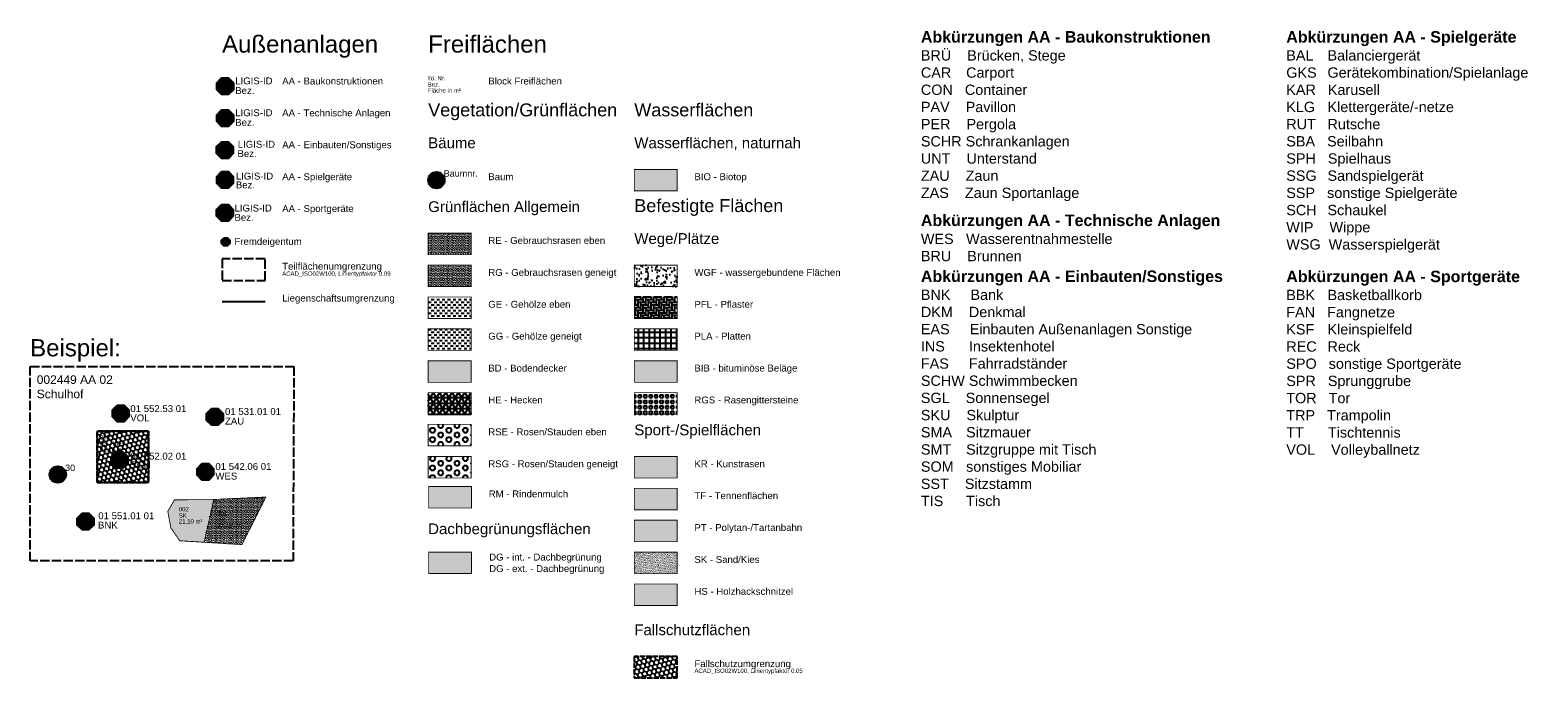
# Model space of a CAD drawing. Extents: x -24 to 152, y -35 to 40.
import ezdxf

# ---------------------------------------------------------------- set-up
doc = ezdxf.new("R2010")
doc.units = 0
doc.linetypes.add('ACAD_ISO02W100', pattern=[15, 12, -3])
doc.layers.get('0').update_dxf_attribs({"linetype": 'CONTINUOUS'})
for name, color, linetype in [('F_BAUKONSTRUKTION', 7, 'CONTINUOUS'), ('F_BAUM', 7, 'CONTINUOUS'), ('F_BIOTOP', 113, 'CONTINUOUS'), ('F_BODENDECKER', 93, 'CONTINUOUS'), ('F_DACHBEGRUENUNG', 75, 'CONTINUOUS'), ('F_EINBAUTEN_SONSTIGES', 7, 'CONTINUOUS'), ('F_FALLSCHUTZUMGRENZUNG', 163, 'ACAD_ISO02W100'), ('F_FREMDEIGENTUM', 7, 'CONTINUOUS'), ('F_GEBRAUCHSRASEN_EBEN', 82, 'CONTINUOUS'), ('F_GEBRAUCHSRASEN_GENEIGT', 84, 'CONTINUOUS'), ('F_GEHOELZE_EBEN', 76, 'CONTINUOUS'), ('F_GEHOELZE_GENEIGT', 78, 'CONTINUOUS'), ('F_HECKEN', 112, 'CONTINUOUS'), ('F_HOLZHACKSCHNITZEL', 31, 'CONTINUOUS'), ('F_KUNSTRASEN', 91, 'CONTINUOUS'), ('F_LAYOUT_LEGENDE', 7, 'CONTINUOUS'), ('F_POLYTAN_TARTANBAHN', 12, 'CONTINUOUS'), ('F_ROSEN_STAUDEN_EBEN', 11, 'CONTINUOUS'), ('F_ROSEN_STAUDEN_GENEIGT', 13, 'CONTINUOUS'), ('F_SAND_KIES', 41, 'CONTINUOUS'), ('F_SPIELGERAETE', 7, 'CONTINUOUS'), ('F_SPORTGERAETE', 7, 'CONTINUOUS'), ('F_TECHNISCHE ANLAGEN', 7, 'CONTINUOUS'), ('F_TENNENFLAECHEN', 153, 'CONTINUOUS'), ('F_UMGRENZLIEG', 4, 'CONTINUOUS'), ('F_UMGRENZTEILFL', 160, 'ACAD_ISO02W100'), ('F_WASSERGEBUNDENE FLAECHEN', 32, 'CONTINUOUS')]:
    doc.layers.add(name, color=color, linetype=linetype)
for name, color, linetype, true_color in [('F_BITUMINOESE BELAEGE', 7, 'CONTINUOUS', 0xc7c8ca), ('F_PFLASTER', 7, 'CONTINUOUS', 0x636466), ('F_PLATTEN', 7, 'CONTINUOUS', 0x939598), ('F_RASENGITTERSTEINE', 7, 'CONTINUOUS', 0x636466)]:
    doc.layers.add(name, color=color, linetype=linetype, true_color=true_color)
doc.layers.add('F_RINDENMULCH', color=33, linetype='CONTINUOUS', plot=False)
doc.styles.add('ARIAL', font='arial.ttf')

# ---------------------------------------------------------------- blocks, each defined once
blk = doc.blocks.new('Teilfläche')
at = {"linetype": 'Continuous', "style": 'ARIAL'}
for tag, p in [('LIGIS-ID', (0.789, 0.129)), ('BEZEICHNUNG', (0.789, -0.705))]:
    blk.add_attdef(tag, p, '', height=0.5, dxfattribs=at)
blk = doc.blocks.new('Baum')
h = blk.add_hatch(color=93)
h.dxf.hatch_style = 1
h.paths.add_polyline_path([(0.96, 0, 1), (-0.96, 0, 1)])
blk.add_circle((0, 0), 0.957)
for centre, radius, start, end in [((-0.88, 0.11), 0.0706, 56.0302, 155.3604), ((1.14, -9.81), 9.9, 97.867, 102.1667), ((-0.15, 1.06), 1.13, 226.5228, 255.4875), ((-0.91, 1.05), 0.695, 271.5468, 303.7319), ((-0.74, -0.12), 0.623, 21.0149, 97.3383), ((-0.16, 0.72), 0.4, 170.9946, 224.9176), ((-0.16, 1.12), 0.352, 226.1801, 265.2925), ((1.08, 1.56), 1.84, 222.3651, 229.57), ((1.66, 1.89), 2.16, 206.6307, 216.889), ((-0.23, 0.08), 0.0797, 277.867, 21.0149), ((-0.11, 0.17), 0.0152, 229.57, 347.8582), ((0.64, 0.41), 0.732, 132.7676, 199.7333), ((0.6, -0.12), 0.852, 88.7679, 143.7784), ((-0.6, 0.27), 0.515, 347.8582, 4.3172), ((0.13, 0.23), 0.195, 199.7333, 272.034), ((-0.28, 0.82), 0.307, 357.4261, 26.2421), ((-0.26, 0.9), 0.495, 321.727, 3.6189), ((0.1, 1.22), 1.18, 272.034, 312.1601), ((0.5, 1.07), 0.435, 242.2477, 294.4501), ((0.39, -0.01), 0.0414, 151.0934, 192.9033), ((0.49, -0.07), 0.166, 117.0334, 151.0934), ((0.17, 0.58), 0.588, 307.4567, 0.629), ((0.63, 0.32), 0.387, 277.607, 325.6734), ((0.33, 0.8), 0.604, 306.5829, 326.4187), ((-0.51, -0.38), 0.347, 116.0492, 190.1245), ((0.24, -2.3), 2.11, 107.6383, 120.5137), ((-0.34, -0.82), 0.386, 116.1092, 156.8065), ((0.06, -0.68), 0.6, 108.561, 191.7048), ((-0.88, -0.14), 0.814, 300.443, 359.5784), ((-1.04, -6.51), 6.52, 81.9643, 83.9032), ((0.18, -0.78), 0.43, 154.6247, 199.9055), ((0.11, -0.92), 0.303, 128.4197, 182.9248), ((-0.21, -0.03), 0.0971, 292.7, 339.1506), ((-0.13, -0.06), 0.0155, 339.1506, 81.9643), ((-0.11, -0.14), 0.0441, 359.5784, 127.7509), ((0.92, -0.62), 1, 159.1184, 199.525), ((0.15, -0.32), 0.228, 138.343, 166.9197), ((1.39, 0.36), 1.7, 210.9277, 228.843), ((-0.01, -0.2), 0.0312, 315.2297, 113.3199), ((-0.02, -0.17), 0, 0, 96.6859), ((0.14, -0.32), 0.167, 84.7625, 159.1184), ((-0.02, -0.55), 0.412, 54.9288, 71.9339), ((0.12, -0.49), 0.339, 53.8012, 84.268), ((-0.37, -0.66), 0.741, 341.4232, 37.2077), ((0.33, -0.12), 0.0517, 94.0767, 207.2236), ((1.33, 0.4), 1.18, 207.2236, 239.6048), ((0.5, -2.59), 2.53, 79.7574, 94.0767), ((1.25, -0.09), 0.982, 203.3845, 224.7323), ((0.41, -0.01), 0.0626, 192.9033, 239.4011), ((0.5, -3.24), 2.88, 82.5708, 91.541)]:
    blk.add_arc(centre, radius, start, end)
at = {"style": 'ARIAL'}
blk.add_attdef('PLAKETTENNUMMER', (0.85, 0.41), '', height=0.75, dxfattribs=at)
blk = doc.blocks.new('Freiflächen')
at = {"color": 0, "linetype": 'Continuous', "style": 'ARIAL'}
for tag, p in [('LAUFENDE_NUMMER', (0.34, 0.03)), ('KÜRZEL', (0.34, -0.7)), ('FLÄCHE', (0.34, -1.39)), ('MATERIAL', (1.77, -0.7))]:
    blk.add_attdef(tag, p, '', height=0.5, dxfattribs=at)
at = {"color": 0, "linetype": 'Continuous', "style": 'ARIAL', "flags": 1}
blk.add_attdef('LIGIS-ID', (0.34, -2.07), '', height=0.5, dxfattribs=at)
blk = doc.blocks.new('AA-Einbauten_Sonstiges')
at = {"linetype": 'Continuous'}
h = blk.add_hatch(color=200, dxfattribs=at)
h.dxf.hatch_style = 1
h.paths.add_polyline_path([(-0.46, 0.94), (-1.03, 0.37), (-1.03, -0.43), (-0.46, -0.99), (0.34, -0.99), (0.9, -0.43), (0.9, 0.37), (0.34, 0.94)])
blk.add_lwpolyline([(-0.46, 0.94), (0.34, 0.94), (0.9, 0.37), (0.9, -0.43), (0.34, -0.99), (-0.46, -0.99), (-1.03, -0.43), (-1.03, 0.37)], close=True, dxfattribs=at)
at = {"linetype": 'Continuous', "style": 'ARIAL'}
for tag, p in [('LIGIS-ID', (1.43, 0.25)), ('BEZEICHNUNG', (1.4, -0.84))]:
    blk.add_attdef(tag, p, '', height=0.8, dxfattribs=at)
blk = doc.blocks.new('AA-Spielgerät')
at = {"linetype": 'Continuous'}
h = blk.add_hatch(color=21, dxfattribs=at)
h.dxf.hatch_style = 1
h.paths.add_polyline_path([(-0.24, 1.17), (-0.8, 0.6), (-0.8, -0.2), (-0.24, -0.76), (0.56, -0.76), (1.13, -0.2), (1.13, 0.6), (0.56, 1.17)])
blk.add_lwpolyline([(-0.24, 1.17), (0.56, 1.17), (1.13, 0.6), (1.13, -0.2), (0.56, -0.76), (-0.24, -0.76), (-0.8, -0.2), (-0.8, 0.6)], close=True, dxfattribs=at)
at = {"linetype": 'Continuous', "style": 'ARIAL'}
for tag, p in [('LIGIS-ID', (1.43, 0.25)), ('BEZEICHNUNG', (1.43, -0.77))]:
    blk.add_attdef(tag, p, '', height=0.8, dxfattribs=at)
blk = doc.blocks.new('AA-Sportgerät')
at = {"linetype": 'Continuous'}
h = blk.add_hatch(color=150, dxfattribs=at)
h.dxf.hatch_style = 1
h.paths.add_polyline_path([(-0.78, 1.08), (-1.35, 0.52), (-1.35, -0.28), (-0.78, -0.85), (0.02, -0.85), (0.58, -0.28), (0.58, 0.52), (0.02, 1.08)])
blk.add_lwpolyline([(-0.78, 1.08), (0.02, 1.08), (0.58, 0.52), (0.58, -0.28), (0.02, -0.85), (-0.78, -0.85), (-1.35, -0.28), (-1.35, 0.52)], close=True, dxfattribs=at)
at = {"linetype": 'Continuous', "style": 'ARIAL'}
for tag, p in [('BEZEICHNUNG', (0.73, -0.81)), ('LIGIS-ID', (0.74, 0.27))]:
    blk.add_attdef(tag, p, '', height=0.8, dxfattribs=at)
blk = doc.blocks.new('AA-Technische Anlagen')
at = {"linetype": 'Continuous', "true_color": 0xf1eb1f}
h = blk.add_hatch(color=2, dxfattribs=at)
h.dxf.hatch_style = 1
h.paths.add_polyline_path([(-0.38, 0.94), (-0.94, 0.38), (-0.94, -0.42), (-0.38, -0.99), (0.42, -0.99), (0.99, -0.42), (0.99, 0.38), (0.42, 0.94)])
at = {"linetype": 'Continuous'}
blk.add_lwpolyline([(-0.38, 0.94), (0.42, 0.94), (0.99, 0.38), (0.99, -0.42), (0.42, -0.99), (-0.38, -0.99), (-0.94, -0.42), (-0.94, 0.38)], close=True, dxfattribs=at)
at = {"linetype": 'Continuous', "style": 'ARIAL'}
for tag, p in [('LIGIS-ID', (1.2, 0.21)), ('BEZEICHNUNG', (1.2, -0.91))]:
    blk.add_attdef(tag, p, '', height=0.8, dxfattribs=at)
blk = doc.blocks.new('AA-Baukonstruktion')
at = {"linetype": 'Continuous', "true_color": 0xcd2027}
h = blk.add_hatch(color=242, dxfattribs=at)
h.dxf.hatch_style = 1
h.paths.add_polyline_path([(-0.38, 0.93), (-0.95, 0.36), (-0.95, -0.44), (-0.38, -1), (0.42, -1), (0.98, -0.44), (0.98, 0.36), (0.42, 0.93)])
at = {"linetype": 'Continuous'}
blk.add_lwpolyline([(-0.38, 0.93), (0.42, 0.93), (0.98, 0.36), (0.98, -0.44), (0.42, -1), (-0.38, -1), (-0.95, -0.44), (-0.95, 0.36)], close=True, dxfattribs=at)
at = {"linetype": 'Continuous', "style": 'ARIAL'}
for tag, p in [('LIGIS-ID', (1.2, 0.19)), ('BEZEICHNUNG', (1.2, -0.93))]:
    blk.add_attdef(tag, p, '', height=0.8, dxfattribs=at)
blk = doc.blocks.new('Fremdeigentum')
at = {"linetype": 'Continuous'}
h = blk.add_hatch(color=252, dxfattribs=at)
h.dxf.hatch_style = 1
h.paths.add_polyline_path([(-0.21, 0.46), (-0.49, 0.18), (-0.49, -0.22), (-0.21, -0.5), (0.19, -0.5), (0.47, -0.22), (0.47, 0.18), (0.19, 0.46)])
at = {"color": 0, "linetype": 'Continuous'}
blk.add_lwpolyline([(-0.21, 0.46), (0.19, 0.46), (0.47, 0.18), (0.47, -0.22), (0.19, -0.5), (-0.21, -0.5), (-0.49, -0.22), (-0.49, 0.18)], close=True, dxfattribs=at)
at = {"color": 0, "linetype": 'Continuous', "style": 'ARIAL'}
blk.add_attdef('BEZEICHNUNG', (1.01, -0.37), '', height=0.8, dxfattribs=at)

msp = doc.modelspace()

# ---------------------------------------------------------------- hatches: boundary and pattern name
at = {"layer": 'F_BIOTOP', "transparency": 33554559}
h = msp.add_hatch(color=256, dxfattribs=at)
h.dxf.hatch_style = 1
h.paths.add_polyline_path([(46.5, 21.53), (51.5, 21.53), (51.5, 24.03), (46.5, 24.03)])
at = {"layer": 'F_BITUMINOESE BELAEGE', "transparency": 33554559}
h = msp.add_hatch(color=256, dxfattribs=at)
h.dxf.hatch_style = 1
h.paths.add_polyline_path([(46.5, -0.75), (51.5, -0.75), (51.5, 1.75), (46.5, 1.75)])
at = {"layer": 'F_BODENDECKER', "transparency": 33554559}
h = msp.add_hatch(color=256, dxfattribs=at)
h.dxf.hatch_style = 1
h.paths.add_polyline_path([(22.5, -0.75), (27.5, -0.75), (27.5, 1.75), (22.5, 1.75)])
at = {"layer": 'F_DACHBEGRUENUNG', "transparency": 33554559}
h = msp.add_hatch(color=256, dxfattribs=at)
h.dxf.hatch_style = 1
h.paths.add_polyline_path([(22.55, -23.02), (27.55, -23.02), (27.55, -20.52), (22.55, -20.52)])
at = {"layer": 'F_FALLSCHUTZUMGRENZUNG', "ltscale": 0.05, "transparency": 33554559}
h = msp.add_hatch(dxfattribs=at)
h.set_pattern_fill('HONEY', color=256, scale=0.1, angle=45)
h.set_pattern_definition([(45, (-94.3521, -35.37018), (0.14233136, 0.53118785), [0.3175, -0.635]), (165, (-94.3521, -35.37018), (-0.53118785, -0.14233136), [0.3175, -0.635]), (105, (-94.3521, -35.37018), (-0.3888565, 0.3888565), [-0.635, 0.3175])])
h.paths.add_polyline_path([(-16.06, -12.43), (-10.06, -12.43), (-10.06, -6.43), (-16.06, -6.43)])
h = msp.add_hatch(dxfattribs=at)
h.set_pattern_fill('HONEY', color=256, scale=0.1, angle=45)
h.paths.add_polyline_path([(46.5, -35.16), (51.5, -35.16), (51.5, -32.66), (46.5, -32.66)])
at = {"layer": 'F_GEBRAUCHSRASEN_EBEN', "transparency": 33554559}
h = msp.add_hatch(dxfattribs=at)
h.set_pattern_fill('GRASS', color=256, scale=0.008)
h.paths.add_polyline_path([(22.5, 14.11), (27.5, 14.11), (27.5, 16.61), (22.5, 16.61)])
h = msp.add_hatch(dxfattribs=at)
h.set_pattern_fill('GRASS', color=256, scale=0.008)
h.paths.add_polyline_path([(-2.46, -14.4), (3.6, -14.11), (0.81, -19.64), (-3.59, -19.37)])
at = {"layer": 'F_GEBRAUCHSRASEN_GENEIGT', "transparency": 33554559}
h = msp.add_hatch(dxfattribs=at)
h.set_pattern_fill('GRASS', color=256, scale=0.008)
h.paths.add_polyline_path([(22.5, 10.39), (27.5, 10.39), (27.5, 12.89), (22.5, 12.89)])
at = {"layer": 'F_GEHOELZE_EBEN', "transparency": 33554559}
h = msp.add_hatch(dxfattribs=at)
h.set_pattern_fill('DASH', color=256, scale=0.1)
h.paths.add_polyline_path([(22.5, 6.68), (27.5, 6.68), (27.5, 9.18), (22.5, 9.18)])
at = {"layer": 'F_GEHOELZE_GENEIGT', "transparency": 33554559}
h = msp.add_hatch(dxfattribs=at)
h.set_pattern_fill('DASH', color=256, scale=0.1)
h.paths.add_polyline_path([(22.5, 2.97), (27.5, 2.97), (27.5, 5.47), (22.5, 5.47)])
at = {"layer": 'F_HECKEN', "transparency": 33554559}
h = msp.add_hatch(dxfattribs=at)
h.set_pattern_fill('NET3', color=256, scale=0.2)
h.paths.add_polyline_path([(22.5, -4.46), (27.5, -4.46), (27.5, -1.96), (22.5, -1.96)])
at = {"layer": 'F_HOLZHACKSCHNITZEL', "transparency": 33554559}
h = msp.add_hatch(color=256, dxfattribs=at)
h.dxf.hatch_style = 1
h.paths.add_polyline_path([(46.5, -26.74), (51.5, -26.74), (51.5, -24.24), (46.5, -24.24)])
at = {"layer": 'F_KUNSTRASEN', "transparency": 33554559}
h = msp.add_hatch(color=256, dxfattribs=at)
h.dxf.hatch_style = 1
h.paths.add_polyline_path([(46.5, -11.89), (51.5, -11.89), (51.5, -9.39), (46.5, -9.39)])
at = {"layer": 'F_PFLASTER', "transparency": 33554559}
h = msp.add_hatch(dxfattribs=at)
h.set_pattern_fill('AR-HBONE', color=256, scale=0.003, angle=45)
h.paths.add_polyline_path([(46.5, 6.68), (51.5, 6.68), (51.5, 9.18), (46.5, 9.18)])
at = {"layer": 'F_PLATTEN', "transparency": 33554559}
h = msp.add_hatch(dxfattribs=at)
h.set_pattern_fill('NET', color=256, scale=0.2)
h.paths.add_polyline_path([(46.5, 2.97), (51.5, 2.97), (51.5, 5.47), (46.5, 5.47)])
at = {"layer": 'F_POLYTAN_TARTANBAHN', "transparency": 33554559}
h = msp.add_hatch(color=256, dxfattribs=at)
h.dxf.hatch_style = 1
h.paths.add_polyline_path([(46.5, -19.31), (51.5, -19.31), (51.5, -16.81), (46.5, -16.81)])
at = {"layer": 'F_RASENGITTERSTEINE', "transparency": 33554559}
h = msp.add_hatch(dxfattribs=at)
h.set_pattern_fill('SQUARE', color=256, scale=0.1)
h.paths.add_polyline_path([(46.5, -4.46), (51.5, -4.46), (51.5, -1.96), (46.5, -1.96)])
at = {"layer": 'F_RINDENMULCH', "transparency": 33554559}
h = msp.add_hatch(color=256, dxfattribs=at)
h.dxf.hatch_style = 1
h.paths.add_polyline_path([(22.55, -15.39), (27.55, -15.39), (27.55, -12.89), (22.55, -12.89)])
at = {"layer": 'F_ROSEN_STAUDEN_EBEN', "transparency": 33554559}
h = msp.add_hatch(dxfattribs=at)
h.set_pattern_fill('HEX', color=256, scale=0.1)
h.paths.add_polyline_path([(22.5, -8.14), (27.5, -8.14), (27.5, -5.64), (22.5, -5.64)])
at = {"layer": 'F_ROSEN_STAUDEN_GENEIGT', "transparency": 33554559}
h = msp.add_hatch(dxfattribs=at)
h.set_pattern_fill('HEX', color=256, scale=0.1)
h.paths.add_polyline_path([(22.5, -11.89), (27.5, -11.89), (27.5, -9.39), (22.5, -9.39)])
at = {"layer": 'F_SAND_KIES', "transparency": 33554559}
h = msp.add_hatch(dxfattribs=at)
h.set_pattern_fill('AR-SAND', color=256, scale=0.003)
h.paths.add_polyline_path([(-5.22, -14.42), (-2.46, -14.42), (-3.59, -19.37), (-6.43, -19.2), (-7.47, -17.69), (-7.82, -15.78), (-7.05, -14.44)])
h = msp.add_hatch(dxfattribs=at)
h.set_pattern_fill('AR-SAND', color=256, scale=0.003)
h.paths.add_polyline_path([(46.5, -23.03), (51.5, -23.03), (51.5, -20.53), (46.5, -20.53)])
at = {"layer": 'F_TENNENFLAECHEN', "transparency": 33554559}
h = msp.add_hatch(color=256, dxfattribs=at)
h.dxf.hatch_style = 1
h.paths.add_polyline_path([(46.5, -15.6), (51.5, -15.6), (51.5, -13.1), (46.5, -13.1)])
at = {"layer": 'F_WASSERGEBUNDENE FLAECHEN', "transparency": 33554559}
h = msp.add_hatch(dxfattribs=at)
h.set_pattern_fill('AR-CONC', color=256, scale=0.008)
h.paths.add_polyline_path([(46.5, 10.39), (51.5, 10.39), (51.5, 12.89), (46.5, 12.89)])

# ---------------------------------------------------------------- linework, layer by layer
at = {"layer": 'F_BIOTOP', "const_width": 0.1}
msp.add_lwpolyline([(46.5, 21.53), (51.5, 21.53), (51.5, 24.03), (46.5, 24.03)], close=True, dxfattribs=at)
at = {"layer": 'F_BITUMINOESE BELAEGE', "const_width": 0.1}
msp.add_lwpolyline([(46.5, -0.75), (51.5, -0.75), (51.5, 1.75), (46.5, 1.75)], close=True, dxfattribs=at)
at = {"layer": 'F_BODENDECKER', "const_width": 0.1}
msp.add_lwpolyline([(22.5, -0.75), (27.5, -0.75), (27.5, 1.75), (22.5, 1.75)], close=True, dxfattribs=at)
at = {"layer": 'F_DACHBEGRUENUNG', "const_width": 0.1}
msp.add_lwpolyline([(22.55, -23.02), (27.55, -23.02), (27.55, -20.52), (22.55, -20.52)], close=True, dxfattribs=at)
at = {"layer": 'F_FALLSCHUTZUMGRENZUNG', "ltscale": 0.05}
for points in [[(-16.06, -12.43), (-10.06, -12.43), (-10.06, -6.43), (-16.06, -6.43)], [(-10.06, -6.43), (-10.06, -12.43), (-16.06, -12.43), (-16.06, -6.43)], [(46.5, -35.16), (51.5, -35.16), (51.5, -32.66), (46.5, -32.66)]]:
    msp.add_lwpolyline(points, close=True, dxfattribs=at)
at = {"layer": 'F_GEBRAUCHSRASEN_EBEN', "const_width": 0.1}
for points in [[(22.5, 14.11), (27.5, 14.11), (27.5, 16.61), (22.5, 16.61)], [(-2.46, -14.4), (3.6, -14.11), (0.81, -19.64), (-3.59, -19.37)]]:
    msp.add_lwpolyline(points, close=True, dxfattribs=at)
at = {"layer": 'F_GEBRAUCHSRASEN_GENEIGT', "const_width": 0.1}
msp.add_lwpolyline([(22.5, 10.39), (27.5, 10.39), (27.5, 12.89), (22.5, 12.89)], close=True, dxfattribs=at)
at = {"layer": 'F_GEHOELZE_EBEN', "const_width": 0.1}
msp.add_lwpolyline([(22.5, 6.68), (27.5, 6.68), (27.5, 9.18), (22.5, 9.18)], close=True, dxfattribs=at)
at = {"layer": 'F_GEHOELZE_GENEIGT', "const_width": 0.1}
msp.add_lwpolyline([(22.5, 2.97), (27.5, 2.97), (27.5, 5.47), (22.5, 5.47)], close=True, dxfattribs=at)
at = {"layer": 'F_HECKEN', "const_width": 0.1}
msp.add_lwpolyline([(22.5, -4.46), (27.5, -4.46), (27.5, -1.96), (22.5, -1.96)], close=True, dxfattribs=at)
at = {"layer": 'F_HOLZHACKSCHNITZEL', "const_width": 0.1}
msp.add_lwpolyline([(46.5, -26.74), (51.5, -26.74), (51.5, -24.24), (46.5, -24.24)], close=True, dxfattribs=at)
at = {"layer": 'F_KUNSTRASEN', "const_width": 0.1}
msp.add_lwpolyline([(46.5, -11.89), (51.5, -11.89), (51.5, -9.39), (46.5, -9.39)], close=True, dxfattribs=at)
at = {"layer": 'F_PFLASTER', "const_width": 0.1}
msp.add_lwpolyline([(46.5, 6.68), (51.5, 6.68), (51.5, 9.18), (46.5, 9.18)], close=True, dxfattribs=at)
at = {"layer": 'F_PLATTEN', "const_width": 0.1}
msp.add_lwpolyline([(46.5, 2.97), (51.5, 2.97), (51.5, 5.47), (46.5, 5.47)], close=True, dxfattribs=at)
at = {"layer": 'F_POLYTAN_TARTANBAHN', "const_width": 0.1}
msp.add_lwpolyline([(46.5, -19.31), (51.5, -19.31), (51.5, -16.81), (46.5, -16.81)], close=True, dxfattribs=at)
at = {"layer": 'F_RASENGITTERSTEINE', "const_width": 0.1}
msp.add_lwpolyline([(46.5, -4.46), (51.5, -4.46), (51.5, -1.96), (46.5, -1.96)], close=True, dxfattribs=at)
at = {"layer": 'F_RINDENMULCH', "const_width": 0.1}
msp.add_lwpolyline([(22.55, -15.39), (27.55, -15.39), (27.55, -12.89), (22.55, -12.89)], close=True, dxfattribs=at)
at = {"layer": 'F_ROSEN_STAUDEN_EBEN', "const_width": 0.1}
msp.add_lwpolyline([(22.5, -8.14), (27.5, -8.14), (27.5, -5.64), (22.5, -5.64)], close=True, dxfattribs=at)
at = {"layer": 'F_ROSEN_STAUDEN_GENEIGT', "const_width": 0.1}
msp.add_lwpolyline([(22.5, -11.89), (27.5, -11.89), (27.5, -9.39), (22.5, -9.39)], close=True, dxfattribs=at)
at = {"layer": 'F_SAND_KIES', "const_width": 0.1}
for points in [[(-5.22, -14.42), (-2.46, -14.42), (-3.59, -19.37), (-6.43, -19.2), (-7.47, -17.69), (-7.82, -15.78), (-7.05, -14.44)], [(46.5, -23.03), (51.5, -23.03), (51.5, -20.53), (46.5, -20.53)]]:
    msp.add_lwpolyline(points, close=True, dxfattribs=at)
at = {"layer": 'F_TENNENFLAECHEN', "const_width": 0.1}
msp.add_lwpolyline([(46.5, -15.6), (51.5, -15.6), (51.5, -13.1), (46.5, -13.1)], close=True, dxfattribs=at)
at = {"layer": 'F_UMGRENZLIEG'}
msp.add_line((-1.5, 8.65), (3.5, 8.65), dxfattribs=at)
at = {"layer": 'F_UMGRENZTEILFL', "ltscale": 0.09}
for points in [[(-1.5, 11.11), (3.5, 11.11), (3.5, 13.61), (-1.5, 13.61)], [(-23.85, 1.09), (6.86, 1.09), (6.76, -21.55), (-23.85, -21.55)]]:
    msp.add_lwpolyline(points, close=True, dxfattribs=at)
at = {"layer": 'F_WASSERGEBUNDENE FLAECHEN', "const_width": 0.1}
msp.add_lwpolyline([(46.5, 10.39), (51.5, 10.39), (51.5, 12.89), (46.5, 12.89)], close=True, dxfattribs=at)

# ---------------------------------------------------------------- block references
at = {"color": 0}
msp.add_blockref('Freiflächen', (22.11, 34.37), dxfattribs=at).add_auto_attribs({'LAUFENDE_NUMMER': 'lfd. Nr.', 'KÜRZEL': 'Bez.', 'FLÄCHE': 'Fläche in m²'})
at = {"layer": 'F_BAUKONSTRUKTION'}
for p, values in [((-1.17, 33.75), {'LIGIS-ID': 'LIGIS-ID', 'BEZEICHNUNG': 'Bez.'}), ((-2.36, -4.74), {'LIGIS-ID': '01 531.01 01', 'BEZEICHNUNG': 'ZAU'})]:
    msp.add_blockref('AA-Baukonstruktion', p, dxfattribs=at).add_auto_attribs(values)
at = {"layer": 'F_BAUM'}
for p, values in [((23.46, 22.78), {'PLAKETTENNUMMER': 'Baumnr.'}), ((-20.63, -11.49), {'PLAKETTENNUMMER': '30'})]:
    msp.add_blockref('Baum', p, dxfattribs=at).add_auto_attribs(values)
at = {"layer": 'F_EINBAUTEN_SONSTIGES'}
for p, values in [((-1.11, 26.31), {'BEZEICHNUNG': 'Bez.', 'LIGIS-ID': 'LIGIS-ID'}), ((-17.35, -16.94), {'BEZEICHNUNG': 'BNK', 'LIGIS-ID': '01 551.01 01'})]:
    msp.add_blockref('AA-Einbauten_Sonstiges', p, dxfattribs=at).add_auto_attribs(values)
at = {"layer": 'F_FALLSCHUTZUMGRENZUNG', "color": 0}
msp.add_blockref('Freiflächen', (-16.06, -7.43), dxfattribs=at).add_auto_attribs({'LAUFENDE_NUMMER': '003', 'KÜRZEL': 'FS - Kies', 'FLÄCHE': '21,10 m²'})
at = {"layer": 'F_FREMDEIGENTUM', "color": 0}
ref = msp.add_blockref('Fremdeigentum', (-1.07, 15.62), dxfattribs=at)
ref.add_attrib('BEZEICHNUNG', 'Fremdeigentum', (-0.06, 15.25), dxfattribs={"layer": '0', "linetype": 'Continuous', "height": 0.8, "style": 'ARIAL'})
at = {"layer": 'F_GEBRAUCHSRASEN_EBEN', "color": 0}
msp.add_blockref('Freiflächen', (-2.41, -16.33), dxfattribs=at).add_auto_attribs({'LAUFENDE_NUMMER': '001', 'KÜRZEL': 'RE', 'FLÄCHE': '27,46 m²'})
at = {"layer": 'F_SAND_KIES', "color": 0}
msp.add_blockref('Freiflächen', (-6.88, -15.8), dxfattribs=at).add_auto_attribs({'LAUFENDE_NUMMER': '002', 'KÜRZEL': 'SK', 'FLÄCHE': '21,10 m²'})
at = {"layer": 'F_SPIELGERAETE'}
for p, values in [((-1.33, 22.6), {'LIGIS-ID': 'LIGIS-ID', 'BEZEICHNUNG': 'Bez.'}), ((-13.61, -10), {'LIGIS-ID': '01 552.02 01', 'BEZEICHNUNG': 'SCH'})]:
    msp.add_blockref('AA-Spielgerät', p, dxfattribs=at).add_auto_attribs(values)
at = {"layer": 'F_SPORTGERAETE', "linetype": 'Continuous'}
for p, values in [((-0.79, 18.86), {'LIGIS-ID': 'LIGIS-ID', 'BEZEICHNUNG': 'Bez.'}), ((-12.92, -4.49), {'LIGIS-ID': '01 552.53 01', 'BEZEICHNUNG': 'VOL'})]:
    msp.add_blockref('AA-Sportgerät', p, dxfattribs=at).add_auto_attribs(values)
at = {"layer": 'F_TECHNISCHE ANLAGEN'}
for p, values in [((-1.17, 30.02), {'LIGIS-ID': 'LIGIS-ID', 'BEZEICHNUNG': 'Bez.'}), ((-3.48, -11.16), {'LIGIS-ID': '01 542.06 01', 'BEZEICHNUNG': 'WES'})]:
    msp.add_blockref('AA-Technische Anlagen', p, dxfattribs=at).add_auto_attribs(values)
at = {"layer": 'F_UMGRENZTEILFL', "xscale": 2, "yscale": 2, "zscale": 2}
msp.add_blockref('Teilfläche', (-24.66, -1.2), dxfattribs=at).add_auto_attribs({'LIGIS-ID': '002449 AA 02', 'BEZEICHNUNG': 'Schulhof'})

# ---------------------------------------------------------------- texts
at = {"linetype": 'ACAD_ISO02W100', "ltscale": 0.025, "style": 'ARIAL'}
for s, height, p in [('Außenanlagen', 2, (-1.5, 37.63)), ('Freiflächen', 2, (22.5, 37.63)), ('AA - Baukonstruktionen', 0.8, (5.5, 33.92)), ('Block Freiflächen', 0.8, (29.5, 33.92)), ('Vegetation/Grünflächen', 1.5, (22.5, 30.21)), ('Wasserflächen', 1.5, (46.5, 30.21)), ('AA - Technische Anlagen', 0.8, (5.5, 30.21)), ('AA - Einbauten/Sonstiges', 0.8, (5.5, 26.5)), ('Bäume', 1.25, (22.5, 26.5)), ('Wasserflächen, naturnah', 1.25, (46.5, 26.5)), ('AA - Spielgeräte', 0.8, (5.5, 22.78)), ('Baum', 0.8, (29.5, 22.78)), ('BIO - Biotop', 0.8, (53.5, 22.78)), ('AA - Sportgeräte', 0.8, (5.5, 19.07)), ('Grünflächen Allgemein', 1.25, (22.5, 19.07)), ('Befestigte Flächen', 1.5, (46.5, 19.07)), ('RE - Gebrauchsrasen eben', 0.8, (29.5, 15.36)), ('Wege/Plätze', 1.25, (46.5, 15.36)), ('Teilflächenumgrenzung', 0.8, (5.5, 12.36)), ('RG - Gebrauchsrasen geneigt', 0.8, (29.5, 11.64)), ('WGF - wassergebundene Flächen', 0.8, (53.5, 11.64)), ('ACAD_ISO02W100, Linientypfaktor 0.09', 0.5, (5.5, 11.65)), ('Liegenschaftsumgrenzung', 0.8, (5.5, 8.65)), ('GE - Gehölze eben', 0.8, (29.5, 7.93)), ('PFL - Pflaster', 0.8, (53.5, 7.93)), ('Beispiel:', 2, (-23.85, 2.27)), ('GG - Gehölze geneigt', 0.8, (29.5, 4.22)), ('PLA - Platten', 0.8, (53.5, 4.22)), ('BD - Bodendecker', 0.8, (29.5, 0.5)), ('BIB - bituminöse Beläge', 0.8, (53.5, 0.5)), ('HE - Hecken', 0.8, (29.5, -3.21)), ('RGS - Rasengittersteine', 0.8, (53.5, -3.21)), ('RSE - Rosen/Stauden eben', 0.8, (29.5, -6.92)), ('Sport-/Spielflächen', 1.25, (46.5, -6.92)), ('RSG - Rosen/Stauden geneigt', 0.8, (29.5, -10.64)), ('KR - Kunstrasen', 0.8, (53.5, -10.64)), ('RM - Rindenmulch', 0.8, (29.55, -14.14)), ('TF - Tennenflächen', 0.8, (53.5, -14.35)), ('Dachbegrünungsflächen', 1.25, (22.5, -18.43)), ('PT - Polytan-/Tartanbahn', 0.8, (53.5, -18.06)), ('SK - Sand/Kies', 0.8, (53.5, -21.78)), ('HS - Holzhackschnitzel', 0.8, (53.5, -25.49)), ('Fallschutzflächen', 1.25, (46.5, -30.19)), ('Fallschutzumgrenzung', 0.8, (53.5, -33.91)), ('ACAD_ISO02W100, Linientypfaktor 0.05', 0.5, (53.5, -34.58))]:
    msp.add_text(s, height=height, dxfattribs=at).set_placement(p)
at = {"color": 0, "insert": (29.6, -20.7), "char_height": 0.8, "attachment_point": 1, "style": 'ARIAL'}
msp.add_mtext_dynamic_manual_height_columns('DG - int. - Dachbegrünung\\PDG - ext. - Dachbegrünung', width=14.8694, gutter_width=0.75, heights=[0], dxfattribs=at)
at = {"layer": 'F_LAYOUT_LEGENDE', "linetype": 'ACAD_ISO02W100', "ltscale": 0.025, "char_height": 1.2, "attachment_point": 1, "style": 'ARIAL'}
for s, insert in [('{\\fArial|b1|i0|c0|p34;\\H1.11111x;Abkürzungen AA - Baukonstruktionen\\P}BRÜ    Brücken, Stege\\PCAR^I Carport\\PCON   Container\\PPAV    Pavillon\\PPER    Pergola\\PSCHR Schrankanlagen\\PUNT    Unterstand\\PZAU    Zaun\\PZAS    Zaun Sportanlage', (79.87, 40.13)), ('{\\fArial|b1|i0|c0|p34;\\H1.11111x;Abkürzungen AA - Spielgeräte\\P}BAL^IBalanciergerät\\PGKS^IGerätekombination/Spielanlage\\PKAR   Karusell\\PKLG^IKlettergeräte/-netze\\PRUT^IRutsche\\PSBA   Seilbahn\\PSPH   Spielhaus\\PSSG^ISandspielgerät\\PSSP   sonstige Spielgeräte\\PSCH^ISchaukel\\PWIP    Wippe\\PWSG  Wasserspielgerät', (122.42, 40.13)), ('{\\fArial|b1|i0|c0|p34;\\H1.11111x;Abkürzungen AA - Technische Anlagen\\P}WES^I Wasserentnahmestelle\\PBRU    Brunnen', (79.87, 18.77)), ('{\\fArial|b1|i0|c0|p34;\\H1.11111x;Abkürzungen AA - Einbauten/Sonstiges\\fArial|b0|i0|c0|p34;\\P}BNK     Bank\\PDKM    Denkmal\\PEAS     Einbauten Außenanlagen Sonstige\\PINS      Insektenhotel\\PFAS     Fahrradständer\\PSCHW Schwimmbecken\\PSGL    Sonnensegel\\PSKU    Skulptur\\PSMA^I Sitzmauer\\PSMT^I Sitzgruppe mit Tisch\\PSOM^I sonstiges Mobiliar\\PSST    Sitzstamm\\PTIS^I Tisch', (79.87, 12.26)), ('{\\fArial|b1|i0|c0|p34;\\H1.11111x;Abkürzungen AA - Sportgeräte\\P}BBK^IBasketballkorb\\PFAN   Fangnetze\\PKSF^IKleinspielfeld\\PREC^IReck\\PSPO   sonstige Sportgeräte\\PSPR   Sprunggrube\\PTOR   Tor\\PTRP   Trampolin\\PTT      Tischtennis\\PVOL    Volleyballnetz', (122.42, 12.24))]:
    msp.add_mtext_dynamic_manual_height_columns(s, width=68.669, gutter_width=6, heights=[0], dxfattribs=dict(at, insert=insert))

doc.saveas('drawing.dxf')
